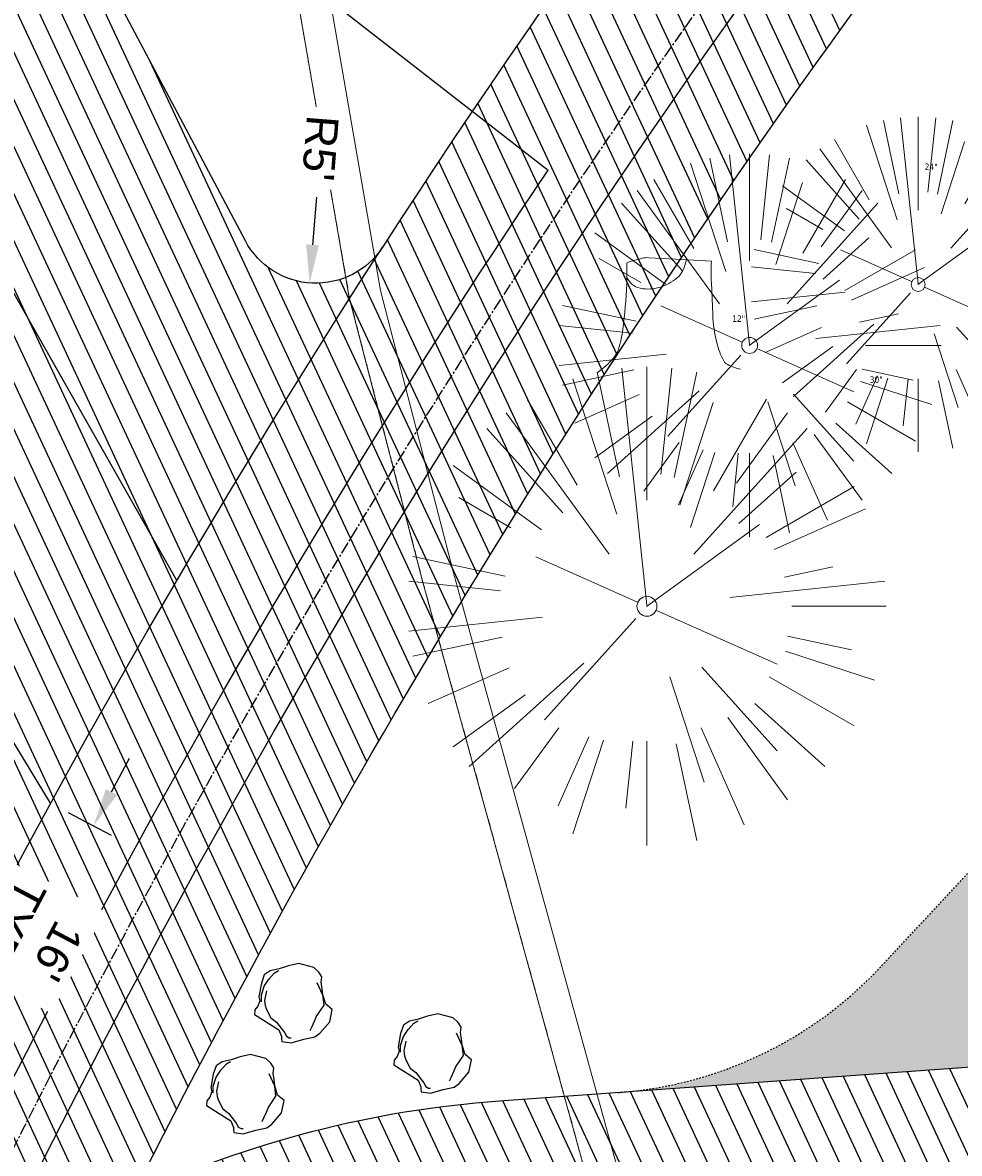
# Model space of a CAD drawing. Header units: feet. Extents: x 1133447 to 1140710, y 647622 to 649877.
# Tile 35 of 84: x 1134603 to 1134661, y 649007 to 649078. Entities that reach past the tile are written whole.
import ezdxf
from ezdxf.lldxf.tags import DXFTag

# ---------------------------------------------------------------- set-up
doc = ezdxf.new("R2010")
doc.units = ezdxf.units.FT
doc.header["$MEASUREMENT"] = 0
for name, pattern in [('CENTER2', [1.125, 0.75, -0.125, 0.125, -0.125]), ('PHANTOM2', [1.25, 0.625, -0.125, 0.125, -0.125, 0.125, -0.125]), ('RAD', [0.13, 0.08, -0.05])]:
    doc.linetypes.add(name, pattern=pattern)
for name, color, linetype in [('C-PRKG-ASPH', 8, 'Continuous'), ('C-PRKG-GRVL', 8, 'Continuous'), ('C-PRKG-STRP', 136, 'Continuous'), ('C-ROAD-ASPHALT', 1, 'Continuous'), ('C-ROAD-CNTR', 1, 'CENTER2'), ('C-ROAD-GRVL', 1, 'RAD'), ('C-UTIL-WATER-MEP', 7, 'WATER (.5x)'), ('G-TEXT-ST02', 2, 'Continuous'), ('G-XREF', 7, 'Continuous'), ('L-BARRIERROCK', 6, 'Continuous')]:
    doc.layers.add(name, color=color, linetype=linetype)
for name, color, linetype, lineweight in [('V-SITE-VEGE', 8, 'Continuous', 18), ('V-SITE-VEGE-TEXT', 8, 'Continuous', 18), ('V-UTIL-WATR-LINE', 8, 'WATER', 15)]:
    doc.layers.add(name, color=color, linetype=linetype, lineweight=lineweight)
doc.styles.add('Normal', font='arial.ttf', dxfattribs={"height": 0.1})
doc.styles.add('SEI-Dim & Leader', font='tahoma.ttf')
doc.styles.get("Standard").update_dxf_attribs({"font": 'arial.ttf'})
tags = doc.linetypes.add('WATER', pattern='A,1.5,-0.2,["W",Standard,S=0.08,R=0,X=-0.1,Y=-0.04],-0.05', length=1.75).pattern_tags.tags
tags[6] = DXFTag(74, 10)
tags = doc.linetypes.add('WATER (.5x)', pattern='A,0.75,-0.2,["W",Standard,S=0.08,R=0,X=-0.1,Y=-0.04],-0.05', length=1).pattern_tags.tags
tags[6] = DXFTag(74, 10)
doc.dimstyles.new('Plan', dxfattribs={"dimscale": 20, "dimtxt": 0.1, "dimasz": 0.12, "dimexe": 0.0625, "dimexo": 0.0625, "dimgap": 0.08, "dimtad": 0, "dimdec": 0, "dimzin": 0, "dimdsep": 46, "dimtxsty": 'Normal', "dimcen": 0, "dimclrd": 256, "dimclre": 256, "dimclrt": 256, "dimaunit": 1, "dimadec": 4, "dimazin": 0, "dimtfac": 1, "dimtdec": 0, "dimtofl": 0, "dimtmove": 0, "dimatfit": 3, "dimfxl": 1, "dimtfill": 1, "dimtolj": 1, "dimtzin": 0, "dimlwd": -1, "dimlwe": -1, "dimarcsym": 0})
pattern_1 = [(115, (0, 0), (-1.132884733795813, -0.5282728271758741), [])]

# ---------------------------------------------------------------- blocks, each defined once
blk = doc.blocks.new('V-SITE-VEGE-Stump')
for points in [[(-0.07764030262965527, 0.1564565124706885, -0.02766804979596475), (-0.05341885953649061, 0.1633605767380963, -0.0679781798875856), (-0.04316680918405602, 0.1642506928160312), (0.008593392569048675, 0.1616126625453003), (0.05395851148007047, 0.1590945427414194)], [(0.01506844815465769, 0.161253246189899, -0.08286378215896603), (0.008147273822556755, 0.1419669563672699, -0.1113242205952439), (-0.002098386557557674, 0.130555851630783, -0.03931328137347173), (-0.01592715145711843, 0.1222882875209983, -0.04919659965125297), (-0.02797848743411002, 0.1177254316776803, -0.06600187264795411), (-0.0446681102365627, 0.1155126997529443, -0.07018691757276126), (-0.06035359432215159, 0.1177254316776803, -0.1148593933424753), (-0.06850904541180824, 0.1222766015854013, -0.0759377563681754), (-0.07734269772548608, 0.1331671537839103)], [(0.05395851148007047, 0.1590945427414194, 0.004334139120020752), (0.05376627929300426, 0.1369184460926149, 0.00834373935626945), (0.05395851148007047, 0.1253997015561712), (0.05605689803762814, 0.07623641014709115, 0.04625247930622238), (0.06241632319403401, 0.03170819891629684, 0.06962485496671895), (0.07334360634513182, 0.00381048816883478, 0.1497246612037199), (0.07941695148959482, -0.001975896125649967, 0.05852299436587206), (0.09922370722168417, -0.009139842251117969)], [(-0.122905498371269, -0.01429599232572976, 0.05261256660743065), (-0.09863241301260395, 0.007697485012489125, 0.1061947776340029), (-0.09053039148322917, 0.02191696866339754, 0.04486152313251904), (-0.08374707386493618, 0.05273626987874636, 0.02007395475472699), (-0.07764030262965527, 0.1228815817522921, 0.01167487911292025), (-0.07732468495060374, 0.1363966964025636, 0.007866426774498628), (-0.07764030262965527, 0.1564565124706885)]]:
    blk.add_lwpolyline(points, format="xyb")
blk = doc.blocks.new('V-SITE-VEGE-Coniferious Tree 2')
at = {"color": 0, "linetype": 'ByBlock'}
for p, q in [((-0.0003172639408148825, 0.0025937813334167), (-0.05229705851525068, 0.4972664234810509)), ((-3.601054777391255e-05, 0.2219193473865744), (-3.601054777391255e-05, 0.5000060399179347)), ((0.02890183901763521, 0.2753366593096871), (0.05222503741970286, 0.4972664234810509)), ((-0.06264093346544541, 0.1926377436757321), (-0.1545378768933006, 0.4755369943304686)), ((-0.0574950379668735, 0.2703678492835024), (-0.1039851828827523, 0.4890788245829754)), ((0.0571938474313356, 0.2692740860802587), (0.1039131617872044, 0.4890788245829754)), ((-0.1460065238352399, 0.2528363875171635), (-0.2500390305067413, 0.4330260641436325)), ((0.06850648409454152, 0.2109817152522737), (0.1382469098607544, 0.425630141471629)), ((0.139142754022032, 0.2410654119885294), (0.2499670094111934, 0.4330260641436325)), ((-0.07913071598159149, 0.1088658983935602), (-0.2939353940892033, 0.4045257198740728)), ((0.1868724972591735, 0.2572635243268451), (0.2938633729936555, 0.4045257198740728)), ((-0.1756943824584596, 0.1950752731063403), (-0.3346129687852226, 0.3715878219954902)), ((0.09777767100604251, 0.108636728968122), (0.3345409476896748, 0.3715878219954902)), ((-0.2201011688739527, 0.1598873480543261), (-0.4045617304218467, 0.2938993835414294)), ((0.1919663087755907, 0.1728666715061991), (0.3115823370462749, 0.2805763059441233)), ((0.2487690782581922, 0.143647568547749), (0.4329900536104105, 0.2500030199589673)), ((-0.2844040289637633, 0.1641894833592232), (-0.393144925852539, 0.2269610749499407)), ((0.2658942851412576, 0.1183972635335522), (0.4567507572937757, 0.2033670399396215)), ((-0.0009318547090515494, -0.0006770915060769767), (0.2349564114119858, 0.1707208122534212)), ((-0.2961437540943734, 0.06292784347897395), (-0.4891148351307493, 0.1039491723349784)), ((-0.01992166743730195, 0.008854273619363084), (-0.2318825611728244, 0.1032199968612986)), ((0.2872695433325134, 0.06106323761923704), (0.3884790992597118, 0.08257391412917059)), ((-0.3060292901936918, 0.03215663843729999), (-0.4973024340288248, 0.05226104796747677)), ((0.173080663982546, 0.01818771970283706), (0.497230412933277, 0.05226104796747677)), ((0.3024988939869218, 0), (0.4999700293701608, 0)), ((-0.2182782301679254, -0.02292736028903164), (-0.4973024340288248, -0.05226104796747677)), ((0.01849546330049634, -0.008260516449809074), (0.2719985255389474, -0.1211160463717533)), ((-0.02300503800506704, -0.02554197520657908), (-0.2137781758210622, -0.2373882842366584)), ((-0.302185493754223, -0.0642195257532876), (-0.4891148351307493, -0.1039491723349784)), ((0.2936342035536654, -0.06241742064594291), (0.4274066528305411, -0.09084484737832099)), ((0.2891445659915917, -0.09395946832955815), (0.4755009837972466, -0.1545018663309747)), ((-0.2881436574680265, -0.1282723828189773), (-0.4568227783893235, -0.2033670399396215)), ((-0.1320480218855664, -0.1188660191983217), (-0.3716238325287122, -0.3345769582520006)), ((0.1143820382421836, -0.1271057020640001), (0.2718110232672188, -0.301920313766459)), ((0.04781873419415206, -0.1473038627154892), (0.1192466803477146, -0.3671294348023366)), ((0.2555295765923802, -0.1475434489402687), (0.4329900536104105, -0.2500030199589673)), ((-0.254528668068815, -0.1848980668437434), (-0.4045617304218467, -0.2938993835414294)), ((0.2253521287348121, -0.2029399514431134), (0.3715518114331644, -0.3345769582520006)), ((0.1688618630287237, -0.2324611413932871), (0.2938633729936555, -0.4045257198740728)), ((-0.1842986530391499, -0.2536176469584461), (-0.2766747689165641, -0.3807650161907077)), ((0.1131111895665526, -0.2541280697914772), (0.2033310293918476, -0.4567867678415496)), ((-0.1213812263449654, -0.2725449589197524), (-0.1855903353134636, -0.4167758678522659)), ((-0.09098502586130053, -0.2799408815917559), (-0.1545378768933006, -0.4755369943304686)), ((-0.02966136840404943, -0.2817638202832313), (-0.04434904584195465, -0.4216092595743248)), ((-3.601054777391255e-05, -0.2817638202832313), (-3.601054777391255e-05, -0.5000060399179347)), ((0.06104806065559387, -0.2873055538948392), (0.1039131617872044, -0.4890788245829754))]:
    blk.add_line(p, q, dxfattribs=at)
blk.add_circle((-3.601054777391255e-05, 0), 0.02083358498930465)
blk = doc.blocks.new('C_XBASE-PACTOLA_02403811')
at = {"layer": 'V-UTIL-WATR-LINE', "flags": 128}
blk.add_lwpolyline([(1134858.557610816, 648010.4898877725), (1134826.551, 648169.775), (1134826.363, 648170.821), (1134717.163755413, 648725.1374681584), (1134629.625, 649043.227), (1134625.054, 649060.913), (1134616.072228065, 649112.68400944), (1134604.908, 649127.2305)], dxfattribs=at)
at = {"layer": 'V-UTIL-WATR-LINE', "ltscale": 0.75, "flags": 128}
blk.add_lwpolyline([(1134856.596804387, 648010.0958850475), (1134824.586161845, 648169.4010616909), (1134824.397491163, 648170.4507932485), (1134715.215787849, 648724.6782185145), (1134627.692539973, 649042.7114006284), (1134623.097313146, 649060.4911384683), (1134614.185837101, 649111.8569618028), (1134603.321415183, 649126.0128183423)], dxfattribs=at)
at = {"layer": 'V-UTIL-WATR-LINE', "linetype": 'PHANTOM2', "ltscale": 0.75, "flags": 128}
blk.add_lwpolyline([(1134856.596804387, 648010.0958850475), (1134824.586161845, 648169.4010616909), (1134824.397491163, 648170.4507932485), (1134715.215787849, 648724.6782185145), (1134627.692539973, 649042.7114006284), (1134623.097313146, 649060.4911384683), (1134614.185837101, 649111.8569618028), (1134603.321415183, 649126.0128183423)], dxfattribs=at)
at = {"layer": 'V-SITE-VEGE'}
for name, p, xscale, yscale, zscale in [('V-SITE-VEGE-Coniferious Tree 2', (1134658.752, 649061.302), 20.99974632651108, 20.99974632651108, 20.99974632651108), ('V-SITE-VEGE-Stump', (1134643.615, 649056.357), 40.31522404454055, 40.31522404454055, 40.31522404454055), ('V-SITE-VEGE-Coniferious Tree 2', (1134641.753, 649041.129), 29.99963760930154, 29.99963760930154, 29.99963760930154)]:
    blk.add_blockref(name, p, dxfattribs=dict(at, xscale=xscale, yscale=yscale, zscale=zscale))
at = {"layer": 'V-SITE-VEGE', "xscale": 23.99971008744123, "yscale": 23.99971008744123, "zscale": 23.99971008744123, "rotation": 8.537736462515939e-07}
blk.add_blockref('V-SITE-VEGE-Coniferious Tree 2', (1134648.19, 649057.481), dxfattribs=at)
at = {"layer": 'V-SITE-VEGE-TEXT', "char_height": 0.4, "attachment_point": 7, "style": 'SEI-Dim & Leader'}
for s, insert in [('24"', (1134659.157125, 649068.481)), ('12"', (1134647.092594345, 649058.9569999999)), ('30"', (1134655.71190625, 649055.129))]:
    blk.add_mtext(s, dxfattribs=dict(at, insert=insert))
blk = doc.blocks.new("5'_BarrierRock")
at = {"layer": 'L-BARRIERROCK', "flags": 128}
for points in [[(3.796977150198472, 25.21031587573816), (-3.971151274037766, 23.41838866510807), (-10.84293678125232, 21.02912666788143), (-17.7147222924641, 19.53586684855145), (-22.19627771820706, 16.54930863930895), (-24.28770915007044, 10.27760197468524), (-26.0803419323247, 0.1233349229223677), (-25.48279766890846, -2.863184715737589), (-26.97668484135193, -7.044335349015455), (-29.06806322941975, -9.732226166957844), (-29.36686187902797, -13.31608058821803), (-11.14168239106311, -24.66494006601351), (-9.05030400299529, -29.74205430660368), (-9.05030400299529, -31.53398151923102), (-8.751505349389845, -33.62457612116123), (-1.87971984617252, -34.52053972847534), (7.680988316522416, -31.83264891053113), (16.04666099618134, -30.04072169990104), (19.63192655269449, -27.3528308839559), (27.10125632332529, -18.69186222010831), (28.89388910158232, -9.433597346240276), (24.11353502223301, -5.551075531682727), (22.02210359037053, 1.616633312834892), (21.42455933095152, 6.096412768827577), (20.82701507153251, 11.17356558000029), (21.12581372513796, 15.05604882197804), (19.03438229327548, 18.63990324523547), (15.15031808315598, 22.22375766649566), (3.796977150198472, 25.21031587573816)], [(-24.28770915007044, -3.759148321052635), (-24.28770915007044, 1.317965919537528), (-22.19627771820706, 8.187007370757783), (-18.61101215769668, 13.26412161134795), (-14.42820234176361, 18.04260703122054), (-11.44048104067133, 19.83453424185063)], [(17.54049512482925, 10.8748981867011), (21.62729471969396, 1.526720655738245), (22.61964785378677, -6.148371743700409), (17.24174951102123, -14.21204419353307), (15.44911673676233, -18.39319482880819), (13.35768530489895, -22.87301285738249), (12.1625967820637, -25.56090367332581)], [(-20.40364493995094, 4.603152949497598), (-21.8975321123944, -2.56455589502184), (-21.29998785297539, -6.447039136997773), (-20.40364493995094, -9.433597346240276), (-17.11717803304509, -15.70534258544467), (-12.93431516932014, -18.99052961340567), (-6.958872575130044, -26.75553466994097), (-5.46498540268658, -29.44342548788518), (-3.373607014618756, -30.63801791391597), (-1.87971984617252, -30.63801791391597)]]:
    blk.add_lwpolyline(points, dxfattribs=at)
blk = doc.blocks.new('C_PBASE-PACTOLA_02403811')
at = {"layer": 'C-PRKG-STRP', "flags": 128}
for points in [[(1134612.294187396, 649042.7400969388), (1134592.537685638, 649077.5205608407)], [(1134604.379285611, 649028.7952767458), (1134583.631607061, 649062.9937250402)]]:
    blk.add_lwpolyline(points, dxfattribs=at)
at = {"layer": 'C-ROAD-ASPHALT'}
blk.add_lwpolyline([(1134780.654611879, 649233.5777859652), (1134706.829601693, 649162.5981949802, 0.05765878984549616), (1134625.196538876, 649063.6602364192, -0.5722564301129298), (1134616.582948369, 649064.0343807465), (1134601.857481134, 649091.7855040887)], format="xyb", dxfattribs=at)
blk.add_lwpolyline([(1134609.502741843, 649004.1715281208, -0.08481675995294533), (1134717.918854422, 649151.0643979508), (1134791.743864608, 649222.0439889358, -0.04164346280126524), (1134816.518779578, 649242.1816391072), (1134837.543218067, 649256.5428028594, -0.2654684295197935), (1134923.566161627, 649263.4658695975), (1134945.862647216, 649253.0055803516, -0.03670103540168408), (1135008.742528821, 649217.6654234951), (1135070.901654, 649176.4593855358, -0.3025232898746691), (1135097.532652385, 649113.0929439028), (1135091.831089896, 649083.3959326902, -0.0492726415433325), (1135086.690765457, 649066.0532714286), (1135029.43531187, 648925.4119419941, -0.009218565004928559), (1135022.286728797, 648908.7392420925), (1134970.105907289, 648792.9779079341, 0.09466954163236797), (1134957.786175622, 648834.7349342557), (1134921.92741579, 648904.3472810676, 0.300313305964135), (1134722.086161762, 649016.5601342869), (1134632.500993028, 649010.1122188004, 0.09071439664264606)], format="xyb", close=True, dxfattribs=at)
at = {"layer": 'C-ROAD-CNTR', "flags": 128}
blk.add_lwpolyline([(1134682.815781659, 648422.2458494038), (1134669.21986276, 648425.8462855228, -0.1774687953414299), (1134620.150062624, 648460.1534391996), (1134616.502637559, 648465.3792168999, -0.1042089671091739), (1134576.197064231, 648560.2628234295), (1134558.554057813, 648650.0509356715, -0.01381007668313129), (1134553.979962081, 648677.2843639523), (1134544.902369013, 648742.2703875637, -0.09433329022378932), (1134550.434197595, 648854.3354307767), (1134558.997505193, 648889.7214101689, -0.1428635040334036), (1134712.374228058, 649156.8312964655), (1134786.199238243, 649227.8108874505, -0.04164346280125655), (1134812.006441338, 649248.7876063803), (1134833.030879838, 649263.1487701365, -0.2654684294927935), (1134926.96397912, 649270.7084407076), (1134949.260464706, 649260.2481514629, -0.03670103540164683), (1135013.162783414, 649224.3333579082), (1135075.321908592, 649183.1273199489, -0.3025232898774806), (1135105.389164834, 649111.5845632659), (1135099.687602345, 649081.8875520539, -0.04927264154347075), (1135094.100293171, 649063.036833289), (1135036.844839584, 648922.3955038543, -0.009218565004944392), (1135029.58001939, 648905.4517031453), (1134962.363987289, 648756.3352782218, -0.01915469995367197), (1134945.301367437, 648722.0511597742), (1134909.791676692, 648657.06607992, -0.111236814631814), (1134866.238656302, 648607.5744966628), (1134762.181369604, 648532.0907847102, 0.3229446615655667), (1134716.395894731, 648393.2215671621), (1134719.721086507, 648382.7059234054, -0.1714240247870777), (1134715.287797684, 648249.5554414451), (1134707.163513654, 648228.7837741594, -0.02272318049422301), (1134688.713657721, 648187.2766264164, 0.05045028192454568), (1134653.344169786, 648094.1277041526)], format="xyb", dxfattribs=at)
at = {"layer": 'C-ROAD-GRVL', "flags": 128}
blk.add_lwpolyline([(1134639.921450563, 649010.6463081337, 0.1896277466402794), (1134656.430271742, 649018.5530129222), (1134678.411658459, 649042.1799189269)], format="xyb", dxfattribs=at)
at = {"layer": 'C-UTIL-WATER-MEP'}
blk.add_line((1134619.238834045, 649081.1960633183), (1134635.562402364, 649068.4731093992), dxfattribs=at)
at = {"layer": 'C-UTIL-WATER-MEP', "flags": 128}
for points in [[(1134713.292159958, 648416.2441137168), (1134669.731849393, 648427.7796426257, -0.1774687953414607), (1134621.79009064, 648461.2981261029), (1134618.142665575, 648466.5239038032, -0.1042089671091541), (1134578.159536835, 648560.6484414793), (1134560.516530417, 648650.4365537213, -0.01381007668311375), (1134555.960731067, 648677.5610482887), (1134546.883138, 648742.5470719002, -0.09433329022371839), (1134552.378087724, 648853.8650148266), (1134560.941395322, 648889.2509942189, -0.1428635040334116), (1134713.760384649, 649155.3895718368), (1134787.585394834, 649226.3691628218, -0.04164346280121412), (1134813.134525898, 649247.1361145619), (1134834.158964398, 649261.4972783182, -0.2654684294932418), (1134926.114524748, 649268.8977979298), (1134948.411010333, 649258.437508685, -0.03670103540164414), (1135012.057719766, 649222.6663743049), (1135074.216844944, 649181.4603363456, -0.302523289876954), (1135103.425036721, 649111.961658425), (1135097.723474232, 649082.264647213, -0.04927264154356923), (1135092.247911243, 649063.7909428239), (1135034.992457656, 648923.1496133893, -0.009218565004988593), (1135027.756696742, 648906.273587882), (1134960.540664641, 648757.1571629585, -0.01915469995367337), (1134943.546295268, 648723.0101809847), (1134908.036604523, 648658.0251011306, -0.1112368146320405), (1134865.064291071, 648609.1934056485), (1134761.007004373, 648533.7096936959, 0.1574684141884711), (1134714.965670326, 648470.6755079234, 0.1574684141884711)], [(1134709.845560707, 648413.0189530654), (1134668.707876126, 648423.9129284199, -0.1774687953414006), (1134618.510034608, 648459.0087522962), (1134614.862609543, 648464.2345299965, -0.1042089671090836), (1134574.234591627, 648559.8772053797), (1134556.591585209, 648649.6653176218, -0.01381007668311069), (1134551.999193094, 648677.0076796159), (1134542.921600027, 648741.9937032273, -0.09433329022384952), (1134548.490307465, 648854.8058467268), (1134557.053615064, 648890.191826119, -0.0889232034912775), (1134635.562402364, 649068.4731093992, -0.07678502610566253)]]:
    blk.add_lwpolyline(points, format="xyb", dxfattribs=at)
at = {"layer": 'Defpoints'}
blk.add_lwpolyline([(1134557.394969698, 648914.8990641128, -0.07364263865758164), (1134625.196538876, 649063.660236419, -0.06474752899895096)], format="xyb", dxfattribs=at)
at = {"layer": 'L-BARRIERROCK', "xscale": 0.08333333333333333, "yscale": 0.08333333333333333, "zscale": 0.08333333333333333}
for p in [(1134619.607838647, 649016.6444314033), (1134628.339235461, 649013.4895743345), (1134616.596464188, 649010.9430617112)]:
    blk.add_blockref("5'_BarrierRock", p, dxfattribs=at)
blk = doc.blocks.new('C_PHTCH-PACTOLA_02403811')
at = {"layer": 'C-PRKG-ASPH'}
h = blk.add_hatch(dxfattribs=at)
h.set_pattern_fill('ANSI31', color=256, scale=10, angle=70)
h.set_pattern_definition(pattern_1)
edge = h.paths.add_edge_path(flags=16)
edge.add_arc((1135093.567290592, 648760.3570235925), 541.9999999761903, 143.5703577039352, 153.2664360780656, ccw=False)
edge.add_arc((1135093.567290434, 648760.3570237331), 541.9999997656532, 133.8742793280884, 143.5703577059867, ccw=False)
edge.add_line((1134717.918854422, 649151.0643979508), (1134791.743864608, 649222.0439889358))
edge.add_arc((1134924.814897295, 649083.6384245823), 191.9999999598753, 124.33581191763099, 133.8742793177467, ccw=False)
edge.add_line((1134816.518779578, 649242.1816391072), (1134837.543218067, 649256.5428028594))
edge.add_arc((1134886.614896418, 649184.7029087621), 87.00000000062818, 64.86660358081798, 124.33581191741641, ccw=False)
edge.add_line((1134923.566161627, 649263.4658695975), (1134945.862647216, 649253.0055803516))
edge.add_arc((1134736.896871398, 648807.5874571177), 491.9999999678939, 56.45911934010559, 64.86660355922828, ccw=False)
edge.add_line((1135008.742528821, 649217.6654234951), (1135070.901654, 649176.4593855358))
edge.add_arc((1135036.644680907, 649124.7828938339), 62.00000000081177, -10.868034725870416, 56.45911933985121, ccw=False)
edge.add_line((1135097.532652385, 649113.0929439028), (1135091.831089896, 649083.3959326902))
edge.add_arc((1135001.481196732, 649100.7423100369), 92.00000001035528, 337.8486329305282, 349.13196525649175, ccw=False)
edge.add_line((1135086.690765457, 649066.0532714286), (1135029.43531187, 648925.4119419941))
edge.add_arc((1134573.749357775, 649110.9228871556), 491.9999995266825, 335.73595333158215, 337.84863296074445, ccw=False)
edge.add_line((1135022.286728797, 648908.7392420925), (1134970.105907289, 648792.9779079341))
edge.add_line((1134970.105907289, 648792.9779079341), (1134955.070696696, 648759.622817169))
edge.add_arc((1134506.533324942, 648961.8064625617), 492.0000003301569, 331.3465562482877, 335.7359533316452, ccw=False)
edge.add_line((1134938.281078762, 648725.8872446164), (1134902.771388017, 648660.9021647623))
edge.add_arc((1134778.161263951, 648728.9926705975), 142.0000000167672, 305.95733191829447, 331.34655630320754, ccw=False)
edge.add_line((1134861.541195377, 648614.0501326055), (1134757.483908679, 648538.5664206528))
edge.add_arc((1134835.579196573, 648430.9089730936), 133.0000000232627, 125.9573319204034, 166.4171722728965)
edge.add_arc((1134672.277915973, 648470.363906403), 35.00000000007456, 244.10855969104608, 346.41717227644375, ccw=False)
edge.add_arc((1134691.461854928, 648509.9128519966), 78.95614352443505, 214.9055155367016, 244.1168481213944, ccw=False)
edge.add_line((1134626.710174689, 648464.732186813), (1134623.062749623, 648469.9579645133))
edge.add_arc((1134821.506139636, 648608.4650796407), 241.9999999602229, 191.1167612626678, 214.9138039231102, ccw=False)
edge.add_line((1134584.046954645, 648561.8052956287), (1134566.403948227, 648651.5934078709))
edge.add_arc((1135049.172208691, 648746.4554480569), 491.9999999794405, 187.9519260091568, 191.1167612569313, ccw=False)
edge.add_line((1134561.903038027, 648678.391101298), (1134552.825444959, 648743.3771249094))
edge.add_arc((1134842.017716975, 648783.7730382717), 292.0000000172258, 166.3961174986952, 187.9519260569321, ccw=False)
edge.add_line((1134558.209758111, 648852.4537669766), (1134566.77306571, 648887.8397463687))
edge.add_arc((1135093.567290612, 648760.357023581), 542.0000000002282, 158.0478401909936, 166.396117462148, ccw=False)
edge.add_arc((1135093.567290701, 648760.357023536), 542.0000000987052, 153.2664360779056, 158.0478401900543, ccw=False)
edge = h.paths.add_edge_path()
edge.add_line((1134664.934415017, 648091.0186503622), (1134641.753924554, 648097.236757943))
edge.add_arc((1135131.441785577, 647965.8792352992), 506.9999999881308, 154.1154939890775, 164.9840567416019, ccw=False)
edge.add_arc((1135131.44177555, 647965.8792402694), 506.9999887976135, 153.4314984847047, 154.115493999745, ccw=False)
edge.add_arc((1134241.513528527, 648410.9103548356), 488.0000000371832, 333.4314984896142, 338.6383717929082)
edge.add_line((1134695.987914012, 648233.1548120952), (1134704.112198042, 648253.9264793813))
edge.add_arc((1134529.027803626, 648322.4060737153), 188.0000000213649, 338.6383717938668, 377.1954705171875)
edge.add_arc((1134651.306425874, 648360.2470375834), 60.00000000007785, 17.1954705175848, 74.97265706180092)
edge.add_line((1134666.863224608, 648418.1951696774), (1134661.500576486, 648419.8056636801))
edge.add_arc((1134691.489318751, 648509.9450223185), 94.99699278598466, 223.9418846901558, 251.5980721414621, ccw=False)
edge.add_arc((1134691.535842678, 648509.9839590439), 95.05751145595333, 214.9165962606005, 223.9393241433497, ccw=False)
edge.add_line((1134613.590003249, 648455.5746160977), (1134609.942525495, 648460.8004692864))
edge.add_arc((1134821.506139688, 648608.4650796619), 258.0000000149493, 191.1167612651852, 214.9138039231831, ccw=False)
edge.add_line((1134568.347173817, 648558.7203512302), (1134550.704167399, 648648.5084634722))
edge.add_arc((1135049.172208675, 648746.4554480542), 507.9999999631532, 187.9519260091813, 191.1167612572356, ccw=False)
edge.add_line((1134546.056886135, 648676.177626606), (1134536.979293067, 648741.163650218))
edge.add_arc((1134842.01771694, 648783.7730382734), 307.9999999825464, 166.3961174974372, 187.9519260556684, ccw=False)
edge.add_line((1134542.658637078, 648856.2170945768), (1134551.221944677, 648891.6030739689))
edge.add_arc((1135093.567290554, 648760.3570237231), 557.9999999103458, 163.9213237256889, 166.3961174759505, ccw=False)
edge.add_arc((1134538.177323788, 648920.4382053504), 19.99999999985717, 343.9213237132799, 402.7699397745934)
edge.add_line((1134552.859048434, 648934.0193305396), (1134533.446357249, 648955.005204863))
edge.add_arc((1135093.567290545, 648760.3570234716), 592.9783928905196, 146.0187423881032, 160.8370986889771, ccw=False)
edge.add_line((1134601.857481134, 649091.7855040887), (1134616.582948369, 649064.0343807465))
edge.add_arc((1134620.999668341, 649066.3780071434), 5.000000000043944, 207.9515834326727, 327.0740857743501)
edge.add_arc((1135093.567290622, 648760.3570235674), 558.0000000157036, 133.8742793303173, 147.0740857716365, ccw=False)
edge.add_line((1134706.829601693, 649162.5981949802), (1134780.654611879, 649233.5777859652))
edge.add_arc((1134924.814897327, 649083.6384245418), 208.0000000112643, 124.3358119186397, 133.8742793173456, ccw=False)
edge.add_line((1134807.494103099, 649255.3935736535), (1134828.518541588, 649269.7547374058))
edge.add_arc((1134886.614896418, 649184.7029087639), 102.9999999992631, 64.86660357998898, 124.33581191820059, ccw=False)
edge.add_line((1134930.361796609, 649277.9510118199), (1134952.658282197, 649267.4907225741))
edge.add_arc((1134736.896871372, 648807.5874570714), 508.0000000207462, 56.4591193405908, 64.86660355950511, ccw=False)
edge.add_line((1135017.583038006, 649231.0012923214), (1135079.742163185, 649189.7952543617))
edge.add_arc((1135036.644680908, 649124.782893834), 77.99999999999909, -10.868034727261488, 56.45911934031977, ccw=False)
edge.add_line((1135113.245677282, 649110.0761826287), (1135107.544114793, 649080.3791714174))
edge.add_arc((1135001.481196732, 649100.7423100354), 108.0000000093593, 337.84863293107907, 349.131965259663, ccw=False)
edge.add_line((1135101.509820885, 649060.0203951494), (1135044.254367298, 648919.3790657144))
edge.add_arc((1134573.749357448, 649110.9228872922), 507.9999998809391, 335.7359533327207, 337.84863295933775, ccw=False)
edge.add_line((1135036.873309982, 648902.1641641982), (1134969.657277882, 648753.0477392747))
edge.add_arc((1134506.53332524, 648961.8064624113), 507.9999999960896, 331.346556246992, 335.73595333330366, ccw=False)
edge.add_line((1134952.321656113, 648718.215074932), (1134916.811965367, 648653.2299950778))
edge.add_arc((1134778.161263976, 648728.9926705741), 157.9999999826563, 305.9573319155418, 331.3465563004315, ccw=False)
edge.add_line((1134870.936117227, 648601.0988607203), (1134766.878830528, 648525.6151487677))
edge.add_arc((1134835.579196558, 648430.9089731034), 117.0000000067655, 125.9573319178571, 162.264860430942)
edge.add_arc((1134752.713885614, 648457.4106757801), 29.99999999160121, 162.264860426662, 196.8024120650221)
edge.add_arc((1134835.579196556, 648430.9089731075), 113.0000000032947, 170.9217318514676, 197.5476736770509)
edge.add_line((1134727.837491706, 648396.8395581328), (1134731.162683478, 648386.3239143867))
edge.add_arc((1134529.027802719, 648322.4060734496), 212.0000009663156, 11.340079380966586, 17.54767372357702, ccw=False)
edge.add_arc((1134529.055568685, 648322.403813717), 211.9732215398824, -20.64909134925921, 11.342153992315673, ccw=False)
edge.add_arc((1134759.869013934, 648235.3149369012), 34.72371615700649, 159.1871917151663, 239.4135572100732)
edge.add_line((1134742.200276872, 648205.422593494), (1134709.513, 648185.696))
edge.add_line((1134709.513, 648185.696), (1134698.996135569, 648181.0065459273))
edge.add_arc((1135131.441785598, 647965.8792352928), 483.0000000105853, 153.5511843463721, 164.9840567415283)
h = blk.add_hatch(dxfattribs=at)
h.set_pattern_fill('ANSI31', color=256, scale=10, angle=70)
h.set_pattern_definition(pattern_1)
edge = h.paths.add_edge_path()
edge.add_arc((1134528.118781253, 648951.5747513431), 468.1169545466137, 332.7082799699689, 335.7919468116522)
edge.add_line((1134955.070696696, 648759.622817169), (1134970.105907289, 648792.9779079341))
edge.add_arc((1134854.663832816, 648781.6144823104), 116.0000000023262, 5.621742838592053, 27.25393242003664)
edge.add_line((1134957.786175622, 648834.7349342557), (1134921.92741579, 648904.3472810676))
edge.add_arc((1134737.018387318, 648809.0968155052), 208.0000000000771, 27.25393242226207, 94.11677930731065)
edge.add_line((1134722.086161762, 649016.5601342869), (1134632.500993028, 649010.1122188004))
edge.add_arc((1134637.239103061, 648944.282511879), 66.00000000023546, 94.1167793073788, 114.8502392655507)
edge.add_arc((1135093.567290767, 648760.3570235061), 542.000000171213, 153.2664360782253, 158.047840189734)
edge.add_arc((1134637.23910306, 648944.2825118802), 49.99999999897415, 94.11677930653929, 158.0478401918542, ccw=False)
edge.add_line((1134633.649625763, 648994.1535019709), (1134723.234794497, 649000.6014174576))
edge.add_arc((1134737.018387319, 648809.0968155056), 191.9999999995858, 27.25393242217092, 94.1167793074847, ccw=False)
edge.add_line((1134907.703644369, 648897.0203221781), (1134943.5624042, 648827.4079753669))
edge.add_arc((1134854.663832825, 648781.6144823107), 99.99999999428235, -26.539358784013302, 27.253932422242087, ccw=False)
at = {"layer": 'C-PRKG-GRVL'}
h = blk.add_hatch(dxfattribs=at)
h.set_pattern_fill('AR-SAND', color=256)
h.set_pattern_definition([(37.50000000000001, (0, 0), (-0.06299335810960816, 1.926823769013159), [0, -1.52, 0, -1.7, 0, -1.625]), (7.499999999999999, (0, 0), (1.769776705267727, 2.82214606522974), [0, -0.82, 0, -1.37, 0, -0.525]), (327.5, (-1.23, 0), (3.114141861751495, 0.005659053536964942), [0, -0.5, 0, -1.8, 0, -2.35]), (317.5, (-1.23, 0), (3.006126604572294, 0.8776755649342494), [0, -0.25, 0, -1.18, 0, -1.35])])
edge = h.paths.add_edge_path()
edge.add_arc((1134638.126711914, 649035.5818031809), 25.00000000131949, 274.1167793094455, 317.0663003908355)
edge.add_line((1134656.430271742, 649018.5530129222), (1134704.295419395, 649070.0013300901))
edge.add_line((1134704.295419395, 649070.0013300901), (1134716.009697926, 649059.1029042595))
edge.add_line((1134716.009697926, 649059.1029042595), (1134680.078950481, 649020.4823929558))
edge.add_arc((1134683.007520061, 649017.7577865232), 3.99999999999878, 137.0663005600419, 274.1167793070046)
edge.add_line((1134683.294678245, 649013.7681073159), (1134639.921450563, 649010.6463081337))
blk = doc.blocks.new('*D414')
at = {"layer": 'Defpoints', "color": 0, "transparency": 16777216}
for p in [(1134620.99966834, 649066.3780071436), (1134620.606951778, 649061.3934536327)]:
    blk.add_point(p, dxfattribs=at)
at = {"layer": 'G-TEXT-ST02', "transparency": 16777216}
blk.add_line((1134621.031085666, 649066.7767714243), (1134620.795455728, 649063.786039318), dxfattribs=at)
blk.add_solid([(1134620.396691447, 649063.817456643), (1134621.194220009, 649063.754621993), (1134620.606951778, 649061.3934536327)], dxfattribs=at)
at = {"layer": 'G-TEXT-ST02', "transparency": 16777216, "insert": (1134621.272780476, 649069.8444819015), "char_height": 2, "attachment_point": 5, "rotation": 265.4951597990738, "style": 'Normal', "bg_fill": 3, "box_fill_scale": 1.25, "bg_fill_color": 256, "bg_fill_true_color": 13158600, "bg_fill_transparency": 0}
blk.add_mtext("R5'", dxfattribs=at)
blk = doc.blocks.new('*D425')
at = {"layer": 'Defpoints', "color": 0, "transparency": 16777216}
for p in [(1134604.379285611, 649028.7952767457), (1134596.868322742, 649014.6287980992), (1134599.554610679, 649013.2045479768)]:
    blk.add_point(p, dxfattribs=at)
at = {"layer": 'G-TEXT-ST02', "transparency": 16777216}
for p, q in [((1134608.189797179, 649029.4914325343), (1134609.31402081, 649031.6118384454)), ((1134605.48366369, 649028.2097436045), (1134608.169951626, 649026.7854934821)), ((1134597.972700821, 649014.0432649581), (1134600.658988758, 649012.6190148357)), ((1134598.430387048, 649011.084142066), (1134597.306163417, 649008.9637361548))]:
    blk.add_line(p, q, dxfattribs=at)
for points in [[(1134607.836396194, 649029.6788031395), (1134608.543198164, 649029.304061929), (1134607.065573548, 649027.3710266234)], [(1134598.076986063, 649011.2715126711), (1134598.783788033, 649010.8967714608), (1134599.554610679, 649013.2045479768)]]:
    blk.add_solid(points, dxfattribs=at)
at = {"layer": 'G-TEXT-ST02', "transparency": 16777216, "insert": (1134603.310092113, 649020.2877872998), "char_height": 2, "attachment_point": 5, "rotation": 242.06779352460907, "style": 'Normal', "bg_fill": 3, "box_fill_scale": 1.25, "bg_fill_color": 256, "bg_fill_true_color": 13158600, "bg_fill_transparency": 0}
blk.add_mtext("\\A1;16'\\PTYP.", dxfattribs=at)

msp = doc.modelspace()

# ---------------------------------------------------------------- block references
at = {"layer": 'G-XREF'}
msp.add_blockref('C_XBASE-PACTOLA_02403811', (0, 0), dxfattribs=at)

# ---------------------------------------------------------------- next in the draw order: block references
for name in ['C_PBASE-PACTOLA_02403811', 'C_PHTCH-PACTOLA_02403811']:
    msp.add_blockref(name, (0, 0), dxfattribs=at)

# ---------------------------------------------------------------- next in the draw order: dimensions: what is measured, and where the dimension line sits
at = {"layer": 'G-TEXT-ST02'}
dim = msp.add_radius_dim(center=(1134620.99966834, 649066.3780071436), mpoint=(1134620.606951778, 649061.3934536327), dimstyle='Plan', override={"dimgap": 0.06, "dimtih": 0, "dimtoh": 0, "dimpost": "'", "dimtfill": 1, "dimtolj": 0}, dxfattribs=at)
dim.commit()
dim.dimension.update_dxf_attribs({"geometry": '*D414', "text_midpoint": (1134621.272780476, 649069.8444819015), "dimtype": 164})
dim = msp.add_aligned_dim(p1=(1134604.379285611, 649028.7952767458), p2=(1134596.868322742, 649014.628798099), distance=3.0404985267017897, text='<>\\PTYP.', dimstyle='Plan', override={"dimtih": 0, "dimtoh": 0, "dimpost": "'", "dimtfill": 1}, dxfattribs=at)
dim.commit()
dim.dimension.update_dxf_attribs({"geometry": '*D425', "text_midpoint": (1134603.310092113, 649020.2877872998)})

doc.saveas('drawing.dxf')
